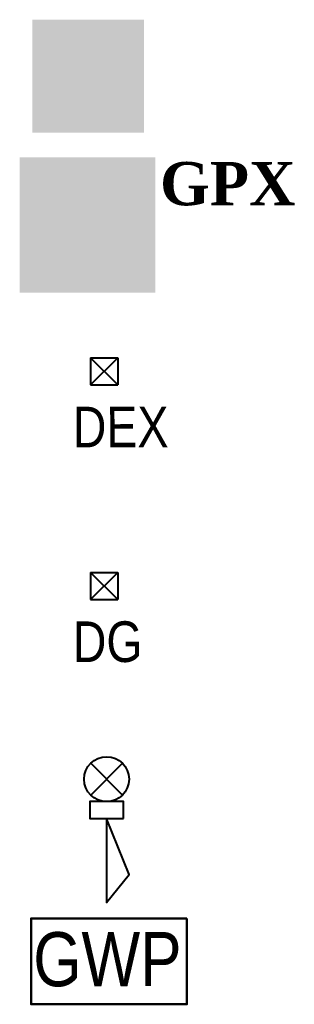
# Model space of a CAD drawing. Header units: millimetres. Extents: x -26820 to -12632, y -5851 to 1958.
# Tile 70 of 95: x -17704 to -17602, y 1050 to 1414. Entities that reach past the tile are written whole.
import ezdxf
from ezdxf.enums import TextEntityAlignment as Align

# ---------------------------------------------------------------- set-up
doc = ezdxf.new("R2010")
doc.units = ezdxf.units.MM
for name, color, linetype, lineweight in [('__PROTECT_GAŚNICA', 10, 'Continuous', 100), ('INST_KOTŁOWNIA', 22, 'Continuous', 60), ('INST_OPIS', 220, 'Continuous', 30), ('URZĄDZENIA', 30, 'Continuous', 35)]:
    doc.layers.add(name, color=color, linetype=linetype, lineweight=lineweight)
doc.layers.add('__PROTECT_ZNAKI_DODATKOWE', color=10, linetype='Continuous')
doc.styles.add('_PROTECT_2', font='timesbd.ttf')
doc.styles.add('opis_szachtow', font='ARIALN.TTF')

# ---------------------------------------------------------------- blocks, each defined once
blk = doc.blocks.new('__PROTECT_ZNAKI_ROP')
at = {"layer": '__PROTECT_ZNAKI_DODATKOWE'}
h = blk.add_hatch(color=256, dxfattribs=at)
h.paths.add_polyline_path([(-41.22724189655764, -42.19673121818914), (41.23290655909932, -42.19673121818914), (41.23290655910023, 41.29752750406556), (-41.22724189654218, 41.29752750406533)])
h.paths.add_polyline_path([(-37.47905333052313, 37.50233392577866), (37.48471799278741, 37.50233392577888), (37.48471799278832, -38.40153763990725), (-37.47905333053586, -38.40153763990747)], flags=16)
for points in [[(-37.47905333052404, 37.50233392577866), (-37.47905333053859, -38.4015376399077), (37.4847179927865, -38.40153763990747), (37.48471799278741, 37.50233392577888)], [(-11.32583344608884, -0.4496018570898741, 1), (11.33149810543, -0.4496018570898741, 1)]]:
    blk.add_hatch(color=255, dxfattribs=at).paths.add_polyline_path(points)
h = blk.add_hatch(color=256, dxfattribs=at)
h.paths.add_polyline_path([(-29.59958165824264, -0.4496018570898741, 1), (29.60524631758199, -0.4496018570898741, 1)])
h.paths.add_polyline_path([(11.33149810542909, -0.4496018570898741, -1), (-11.32583344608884, -0.4496018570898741, -1)], flags=16)
blk = doc.blocks.new('__PROTECT_GASNICA_V2')
at = {"layer": '__PROTECT_GAŚNICA'}
h = blk.add_hatch(color=256, dxfattribs=at)
h.paths.add_polyline_path([(48.74384883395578, 50.63816465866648), (-51.25615116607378, 50.63816465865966), (-51.25615116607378, -49.36183534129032), (48.74384883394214, -49.36183534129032)])
edge = h.paths.add_edge_path(flags=16)
edge.add_line((16.14061103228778, 26.77897748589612), (16.14061103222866, -48.46948643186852))
edge.add_line((16.14061103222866, -48.46948643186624), (-18.61910846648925, -48.46948643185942))
edge.add_line((-18.61910846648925, -48.46948643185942), (-18.61910846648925, 26.77897748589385))
edge.add_ellipse((-12.9759704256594, 26.77897748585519), major_axis=(-3.990301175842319, 3.990301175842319), ratio=0.9999999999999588, start_angle=-44.9999999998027, end_angle=44.99999999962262, ccw=False)
edge.add_line((-12.97597042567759, 32.42211552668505), (-6.727627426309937, 32.42211552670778))
edge.add_line((-6.72762742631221, 32.42211552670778), (-6.72762742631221, 37.44928026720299))
edge.add_line((-6.72762742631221, 37.44928026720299), (-9.243127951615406, 37.44928026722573))
edge.add_line((-9.243127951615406, 37.44928026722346), (-21.13460899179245, 31.27044348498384))
edge.add_line((-21.13460899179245, 31.27044348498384), (-21.13460899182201, 27.16644981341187))
edge.add_line((-21.13460899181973, 27.16644981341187), (-26.39431207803, 27.1664498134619))
edge.add_line((-26.39431207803, 27.1664498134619), (-26.39431207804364, 37.67778721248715))
edge.add_line((-26.39431207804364, 37.67778721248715), (-9.243127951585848, 46.58957599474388))
edge.add_line((-9.243127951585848, 46.58957599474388), (-6.727627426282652, 46.58957599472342))
edge.add_line((-6.727627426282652, 46.58957599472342), (-6.727627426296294, 49.56017225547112))
edge.add_line((-6.727627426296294, 49.56017225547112), (4.020449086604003, 49.56017225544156))
edge.add_line((4.020449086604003, 49.56017225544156), (4.020449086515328, 46.58957599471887))
edge.add_ellipse((4.020449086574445, 41.79092118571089), major_axis=(6.860469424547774, 4.391391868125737e-13), ratio=0.6994644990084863, start_angle=269.99999999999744, end_angle=449.99999999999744, ccw=False)
edge.add_line((4.02044908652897, 36.9922663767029), (4.020449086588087, 32.42211552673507))
edge.add_line((4.020449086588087, 32.42211552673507), (10.49747299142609, 32.42211552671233))
edge.add_ellipse((10.49747299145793, 26.77897748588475), major_axis=(3.990301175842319, 3.990301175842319), ratio=0.9999999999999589, start_angle=315.0000000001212, end_angle=405.0000000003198, ccw=False)
h = blk.add_hatch(color=255, dxfattribs=at)
edge = h.paths.add_edge_path()
edge.add_ellipse((10.49747299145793, 26.77897748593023), major_axis=(-3.990301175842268, 3.990301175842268), ratio=0.9999999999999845, start_angle=224.9999999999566, end_angle=314.99999999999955, ccw=False)
edge.add_line((16.14061103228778, 26.77897748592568), (16.14061103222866, -48.46948643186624))
edge.add_line((16.14061103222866, -48.46948643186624), (-18.61910846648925, -48.46948643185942))
edge.add_line((-18.61910846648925, -48.46948643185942), (-18.61910846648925, 26.77897748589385))
edge.add_ellipse((-12.9759704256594, 26.77897748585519), major_axis=(-3.990301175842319, 3.990301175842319), ratio=0.9999999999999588, start_angle=-44.9999999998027, end_angle=44.99999999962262, ccw=False)
edge.add_line((-12.97597042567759, 32.42211552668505), (-6.727627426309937, 32.42211552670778))
edge.add_line((-6.72762742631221, 32.42211552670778), (-6.72762742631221, 37.44928026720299))
edge.add_line((-6.72762742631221, 37.44928026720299), (-9.243127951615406, 37.44928026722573))
edge.add_line((-9.243127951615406, 37.44928026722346), (-21.13460899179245, 31.27044348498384))
edge.add_line((-21.13460899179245, 31.27044348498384), (-21.13460899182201, 27.16644981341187))
edge.add_line((-21.13460899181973, 27.16644981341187), (-26.39431207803, 27.1664498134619))
edge.add_line((-26.39431207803, 27.1664498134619), (-26.39431207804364, 37.67778721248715))
edge.add_line((-26.39431207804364, 37.67778721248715), (-9.243127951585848, 46.58957599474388))
edge.add_line((-9.243127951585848, 46.58957599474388), (-6.727627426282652, 46.58957599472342))
edge.add_line((-6.727627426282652, 46.58957599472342), (-6.727627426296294, 49.56017225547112))
edge.add_line((-6.727627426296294, 49.56017225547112), (4.020449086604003, 49.56017225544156))
edge.add_line((4.020449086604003, 49.56017225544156), (4.020449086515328, 46.58957599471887))
edge.add_ellipse((4.020449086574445, 41.79092118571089), major_axis=(6.860469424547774, 4.391391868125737e-13), ratio=0.6994644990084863, start_angle=269.99999999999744, end_angle=449.99999999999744, ccw=False)
edge.add_line((4.02044908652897, 36.9922663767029), (4.020449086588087, 32.42211552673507))
edge.add_line((4.020449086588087, 32.42211552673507), (10.49747299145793, 32.42211552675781))
at = {"layer": '__PROTECT_GAŚNICA', "style": '_PROTECT_2'}
blk.add_attdef('GP4', text='', height=52.88843197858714, dxfattribs=at).set_placement((50.74591438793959, 15.29765491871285), (150.676008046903, 15.29765491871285), align=Align.ALIGNED)

msp = doc.modelspace()

# ---------------------------------------------------------------- linework, layer by layer
at = {"layer": 'INST_KOTŁOWNIA', "color": 1, "linetype": 'Continuous', "lineweight": 40, "ltscale": 0.6, "true_color": 0xf90606}
for p, q in [((-17677.45321093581, 1289.377324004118), (-17667.4532109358, 1289.377324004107)), ((-17677.45321093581, 1289.377324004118), (-17667.45321093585, 1279.377324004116)), ((-17677.45321093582, 1279.377324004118), (-17667.4532109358, 1289.377324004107)), ((-17677.45321093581, 1289.377324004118), (-17677.45321093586, 1279.377324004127)), ((-17667.4532109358, 1289.377324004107), (-17667.45321093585, 1279.377324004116)), ((-17677.45321093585, 1279.377324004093), (-17667.45321093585, 1279.377324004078)), ((-17677.45321093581, 1210.016839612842), (-17667.4532109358, 1210.016839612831)), ((-17677.45321093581, 1210.016839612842), (-17667.45321093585, 1200.01683961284)), ((-17677.45321093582, 1200.016839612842), (-17667.4532109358, 1210.016839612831)), ((-17677.45321093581, 1210.016839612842), (-17677.45321093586, 1200.016839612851)), ((-17667.4532109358, 1210.016839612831), (-17667.45321093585, 1200.01683961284)), ((-17677.45321093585, 1200.016839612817), (-17667.45321093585, 1200.016839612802)), ((-17665.69288146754, 1127.764552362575), (-17677.41388031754, 1139.48555121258)), ((-17665.69288146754, 1139.48555121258), (-17677.41388031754, 1127.764552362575))]:
    msp.add_line(p, q, dxfattribs=at)
for points in [[(-17665.3373825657, 1119.121055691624), (-17665.3373825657, 1125.337054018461), (-17677.76937921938, 1125.337054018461), (-17677.76937921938, 1119.121055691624)], [(-17671.55338089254, 1119.121055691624), (-17671.55338089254, 1088.041064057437), (-17663.26538312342, 1098.401061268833)]]:
    msp.add_lwpolyline(points, close=True, dxfattribs=at)
msp.add_circle((-17671.55338089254, 1133.625051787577), 8.287997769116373, dxfattribs=at)
at = {"layer": 'URZĄDZENIA', "color": 7, "lineweight": 50}
msp.add_lwpolyline([(-17641.92300312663, 1082.137736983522), (-17699.40743907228, 1082.137736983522), (-17699.40743907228, 1050.415853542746), (-17641.92300312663, 1050.415853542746), (-17641.92300312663, 1082.137736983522)], dxfattribs=at)

# ---------------------------------------------------------------- block references
at = {"layer": '__PROTECT_GAŚNICA', "color": 7}
ref = msp.add_blockref('__PROTECT_GASNICA_V2', (-17677.96207594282, 1338.072910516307), dxfattribs=dict(at, xscale=0.5, yscale=0.5, zscale=0.5))
ref.add_attrib('GP4', 'GPX', dxfattribs={"height": 15.99621207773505, "style": '_PROTECT_2'}).set_placement((-17651.87515444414, 1345.72173797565), (-17601.91010761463, 1345.72173797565), align=Align.ALIGNED)
at = {"layer": '__PROTECT_ZNAKI_DODATKOWE', "xscale": 0.4999999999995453, "yscale": 0.4999999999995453, "zscale": 0.4999999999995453}
msp.add_blockref('__PROTECT_ZNAKI_ROP', (-17678.37931076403, 1393.652757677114), dxfattribs=at)

# ---------------------------------------------------------------- texts
at = {"layer": 'INST_OPIS', "color": 1, "linetype": 'Continuous', "true_color": 0xf90606, "style": 'opis_szachtow'}
for s, p in [('DEX', (-17684.02879273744, 1256.266727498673)), ('DG', (-17684.02879273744, 1176.906243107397))]:
    msp.add_text(s, height=15, rotation=0.08282903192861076, dxfattribs=at).set_placement(p)
at = {"layer": 'INST_OPIS', "color": 1, "linetype": 'Continuous', "lineweight": 90, "true_color": 0xf90606, "style": 'opis_szachtow'}
msp.add_text('GWP', height=20, rotation=0.08282903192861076, dxfattribs=at).set_placement((-17698.5972570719, 1057.064552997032))

doc.saveas('drawing.dxf')
